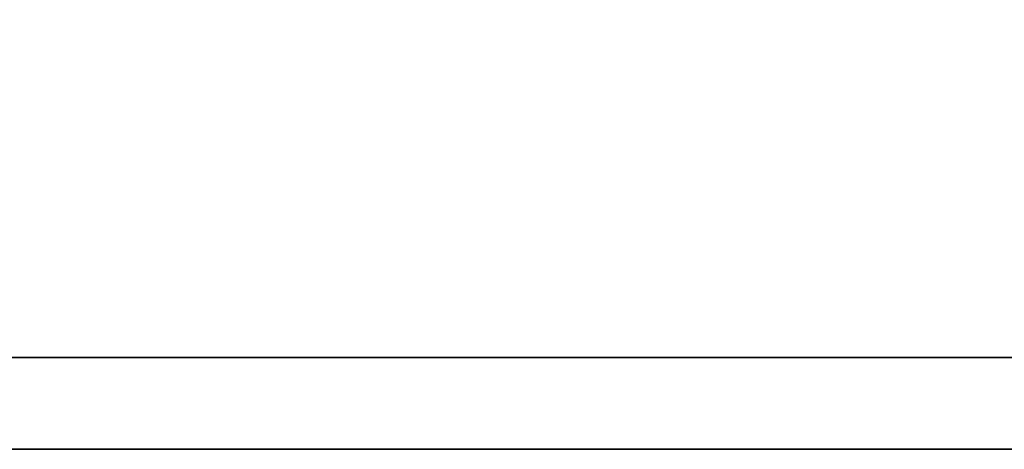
# Model space of a CAD drawing. Header units: millimetres. Extents: x 163 to 542, y 111 to 227.
# Tile 30 of 59: x 414.27 to 415.637, y 146.684 to 147.28. Entities that reach past the tile are written whole.
import ezdxf

# ---------------------------------------------------------------- set-up
doc = ezdxf.new("R2010")
doc.units = ezdxf.units.MM
doc.header["$LTSCALE"] = 0.1
doc.layers.add('DIM', color=4, linetype='CONTINUOUS')
doc.layers.add('layer 1', color=7, linetype='CONTINUOUS')

# ---------------------------------------------------------------- blocks, each defined once
blk = doc.blocks.new('TBI MOTION logo(完整正式版)')
at = {"layer": 'layer 1', "color": 22, "lineweight": 35}
blk.add_open_spline([(75.90875, -9.47875), (75.90875, -9.47875), (75.90875, -12.28625), (75.90875, -12.28625), (75.90875, -12.28625), (75.90875, -12.28625), (75.90875, -12.47875), (75.90875, -12.47875), (75.90875, -12.47875), (75.90875, -12.47875), (75.71625, -12.47875), (75.71625, -12.47875), (75.71625, -12.47875), (75.71625, -12.47875), (-88.32875, -12.47875), (-88.32875, -12.47875), (-88.32875, -12.47875), (-88.32875, -12.47875), (-88.32875, -13.29375), (-88.32875, -13.29375), (-88.32875, -13.29375), (-88.32875, -13.29375), (82.89125, -13.29375), (82.89125, -13.29375), (82.89125, -13.29375), (82.89125, -13.29375), (75.90875, -9.47875), (75.90875, -9.47875)], degree=3, knots=[0, 0, 0, 0, 0.1428571, 0.1428571, 0.1428571, 0.1428572, 0.2857143, 0.2857143, 0.2857143, 0.2857143, 0.4285714, 0.4285714, 0.4285714, 0.4285714, 0.5714286, 0.5714286, 0.5714286, 0.5714286, 0.7142857, 0.7142857, 0.7142857, 0.7142857, 0.8571429, 0.8571429, 0.8571429, 0.8571429, 1, 1, 1, 1], dxfattribs=at)

msp = doc.modelspace()

# ---------------------------------------------------------------- block references
at = {"layer": 'DIM', "color": 0, "xscale": 0.1563722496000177, "yscale": 0.1563722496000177, "zscale": 0.1563722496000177}
msp.add_blockref('TBI MOTION logo(完整正式版)', (424.6439, 148.7623), dxfattribs=at)

doc.saveas('drawing.dxf')
